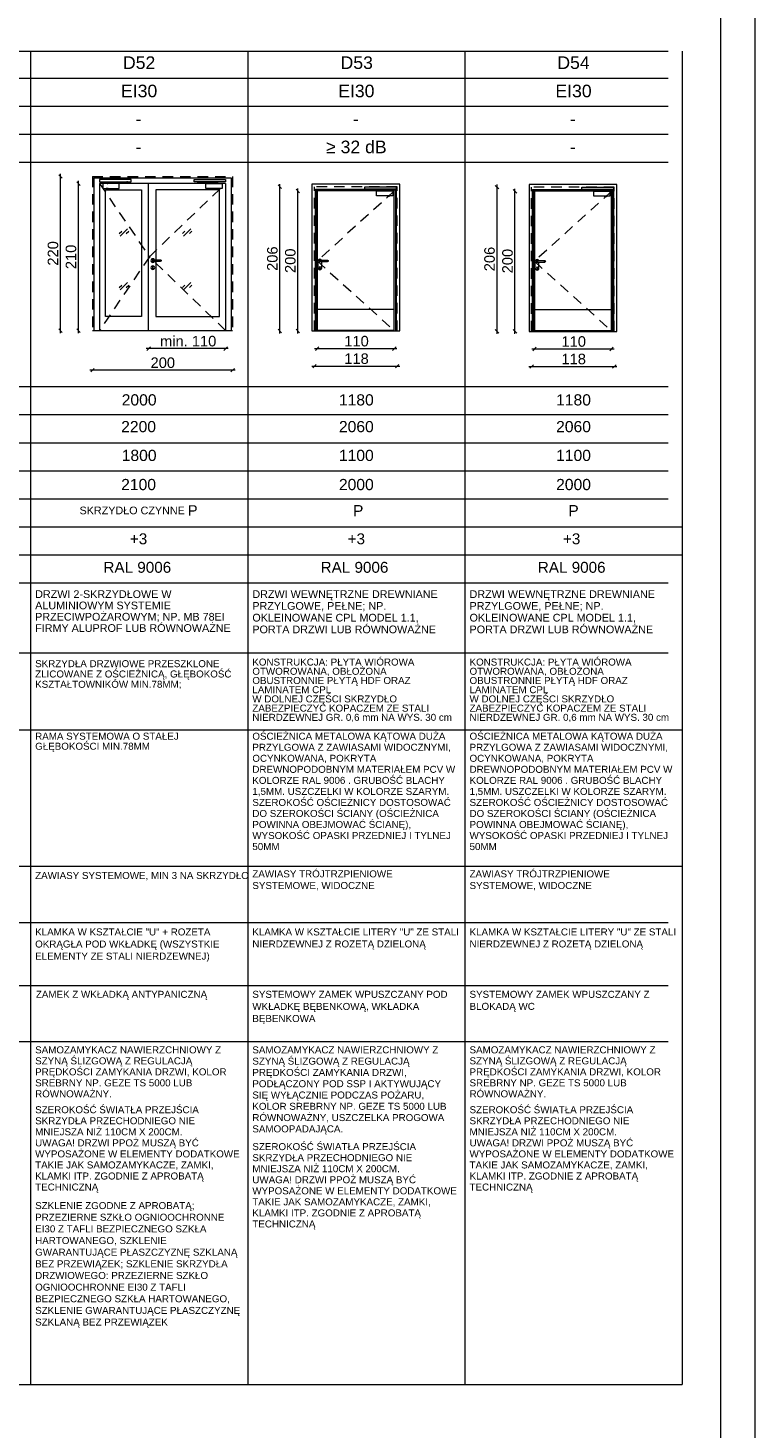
# Paper-space layout 'A-57 ZESTAWIENIE STOLARKI PROJEKTOWANEJ' of a CAD drawing. Header units: millimetres. Extents: x 0 to 900, y 0 to 1010.
# Tile 57 of 63: x 796 to 900, y 605 to 805. Entities that reach past the tile are written whole.
import ezdxf
from ezdxf.xclip import XClip

# ---------------------------------------------------------------- set-up
doc = ezdxf.new("R2010")
doc.units = ezdxf.units.MM
doc.header["$MEASUREMENT"] = 0
doc.header["$XCLIPFRAME"] = 0
doc.linetypes.add('LINIE_3', pattern=[25, 15, -10])
doc.linetypes.add('Przer. długie kreski', pattern=[2.5, 1.5, -1])
doc.layers.add('0_Nr_pióra__1', color=7, linetype='Continuous', lineweight=20)
doc.layers.add('A_Arkusz_Nr_pióra__1', color=7, linetype='Continuous', lineweight=20)
for name, color, linetype, lineweight, true_color in [('0_Nr_pióra__30', 7, 'Continuous', 5, 0x878787), ('0_Nr_pióra__7', 7, 'Continuous', 18, 0x171717), ('0_Nr_pióra__8', 7, 'Continuous', 13, 0x4c4c4c), ('0_Nr_pióra__94', 7, 'Continuous', 5, 0x3b3b3b)]:
    doc.layers.add(name, color=color, linetype=linetype, lineweight=lineweight, true_color=true_color)
doc.layers.add('A_podrys', color=7, linetype='Continuous')
doc.styles.add('STYL_AUTOMATYCZNY_1', font='arial.ttf')

# ---------------------------------------------------------------- blocks, each defined once
blk = doc.blocks.new('Rysunek_1_1', base_point=(-2089.9, -1946.74))
at = {"layer": '0_Nr_pióra__1', "color": 7, "linetype": 'Continuous', "lineweight": 20}
for p, q in [((801.12, 783.61), (800.62, 784.11)), ((800.87, 783.86), (800.87, 784.23)), ((800.87, 761.86), (800.87, 783.86)), ((803.69, 782.61), (803.19, 783.11)), ((803.44, 782.86), (803.44, 783.23)), ((803.44, 761.86), (803.44, 782.86)), ((832.43, 782.16), (831.93, 782.66)), ((832.18, 782.41), (832.18, 782.78)), ((832.18, 761.81), (832.18, 782.41)), ((834.99, 781.56), (834.49, 782.06)), ((834.74, 781.81), (834.74, 782.18)), ((834.74, 761.81), (834.74, 781.81)), ((863.43, 782.11), (862.93, 782.61)), ((863.18, 782.36), (863.18, 782.73)), ((863.18, 761.76), (863.18, 782.36)), ((865.99, 781.51), (865.49, 782.01)), ((865.74, 781.76), (865.74, 782.13)), ((865.74, 761.76), (865.74, 781.76)), ((800.62, 762.11), (801.12, 761.61)), ((800.87, 761.48), (800.87, 761.86)), ((803.19, 762.11), (803.69, 761.61)), ((803.44, 761.48), (803.44, 761.86)), ((831.93, 762.06), (832.43, 761.56)), ((832.18, 761.43), (832.18, 761.81)), ((834.49, 762.06), (834.99, 761.56)), ((834.74, 761.43), (834.74, 761.81)), ((862.93, 762.01), (863.43, 761.51)), ((863.18, 761.38), (863.18, 761.76)), ((865.49, 762.01), (865.99, 761.51)), ((865.74, 761.38), (865.74, 761.76)), ((813.46, 759.29), (813.09, 759.29)), ((813.71, 759.54), (813.21, 759.04)), ((824.44, 759.29), (813.46, 759.29)), ((824.19, 759.04), (824.69, 759.54)), ((824.82, 759.29), (824.44, 759.29)), ((837.14, 759.29), (837.52, 759.29)), ((837.77, 759.54), (837.27, 759.04)), ((837.52, 759.29), (848.52, 759.29)), ((848.27, 759.04), (848.77, 759.54)), ((848.52, 759.29), (848.89, 759.29)), ((868.14, 759.24), (868.52, 759.24)), ((868.77, 759.49), (868.27, 758.99)), ((868.52, 759.24), (879.52, 759.24)), ((879.27, 758.99), (879.77, 759.49)), ((879.52, 759.24), (879.89, 759.24)), ((805.44, 756.21), (805.07, 756.21)), ((805.69, 756.46), (805.19, 755.96)), ((825.44, 756.21), (805.44, 756.21)), ((825.19, 755.96), (825.69, 756.46)), ((825.82, 756.21), (825.44, 756.21)), ((836.74, 756.79), (837.12, 756.79)), ((837.37, 757.04), (836.87, 756.54)), ((837.12, 756.79), (848.92, 756.79)), ((848.67, 756.54), (849.17, 757.04)), ((848.92, 756.79), (849.29, 756.79)), ((867.74, 756.74), (868.12, 756.74)), ((868.37, 756.99), (867.87, 756.49)), ((868.12, 756.74), (879.92, 756.74)), ((879.67, 756.49), (880.17, 756.99)), ((879.92, 756.74), (880.29, 756.74))]:
    blk.add_line(p, q, dxfattribs=at)
at = {"layer": '0_Nr_pióra__30', "color": 252, "linetype": 'Przer. długie kreski', "lineweight": 5, "true_color": 0x878787}
for p, q in [((805.44, 783.86), (825.44, 783.86)), ((805.44, 783.86), (805.44, 761.86)), ((825.44, 783.86), (825.44, 761.86)), ((806.44, 782.86), (813.56, 772.42)), ((813.56, 772.42), (824.44, 782.86)), ((837.12, 761.81), (837.12, 782.41)), ((848.92, 782.41), (837.12, 782.41)), ((848.52, 781.81), (837.52, 771.81)), ((848.92, 761.81), (848.92, 782.41)), ((868.12, 761.76), (868.12, 782.36)), ((879.92, 782.36), (868.12, 782.36)), ((879.52, 781.76), (868.52, 771.76)), ((879.92, 761.76), (879.92, 782.36)), ((813.56, 772.42), (806.44, 761.86)), ((824.44, 761.86), (813.56, 772.42)), ((837.52, 771.81), (848.52, 761.86)), ((868.52, 771.76), (879.52, 761.81))]:
    blk.add_line(p, q, dxfattribs=at)
at = {"layer": '0_Nr_pióra__30', "color": 252, "linetype": 'Continuous', "lineweight": 5, "true_color": 0x878787}
for p, q in [((805.64, 783.66), (825.24, 783.66)), ((805.64, 783.66), (805.64, 761.86)), ((806.44, 782.86), (806.44, 761.86)), ((824.44, 782.86), (806.44, 782.86)), ((807.32, 763.86), (807.32, 781.98)), ((807.32, 781.98), (812.46, 781.98)), ((812.46, 781.98), (812.46, 763.86)), ((813.46, 761.86), (813.46, 782.86)), ((814.46, 781.98), (814.46, 771.96)), ((823.56, 781.98), (814.46, 781.98)), ((823.56, 763.86), (823.56, 781.98)), ((824.44, 782.86), (824.44, 761.86)), ((825.24, 783.66), (825.24, 761.86)), ((836.75, 782.78), (836.75, 761.81)), ((849.29, 782.78), (836.75, 782.78)), ((837.25, 761.81), (837.25, 782.08)), ((837.25, 782.08), (848.79, 782.08)), ((837.37, 761.81), (837.37, 781.96)), ((837.37, 781.96), (848.67, 781.96)), ((837.52, 781.81), (837.52, 761.81)), ((848.52, 781.81), (837.52, 781.81)), ((848.52, 761.81), (848.52, 781.81)), ((848.67, 781.96), (848.67, 761.81)), ((848.79, 782.08), (848.79, 761.81)), ((849.29, 761.81), (849.29, 782.78)), ((867.75, 782.73), (867.75, 761.76)), ((880.29, 782.73), (867.75, 782.73)), ((868.25, 761.76), (868.25, 782.03)), ((868.25, 782.03), (879.79, 782.03)), ((868.37, 761.76), (868.37, 781.91)), ((868.37, 781.91), (879.67, 781.91)), ((868.52, 781.76), (868.52, 761.76)), ((879.52, 781.76), (868.52, 781.76)), ((879.52, 761.76), (879.52, 781.76)), ((879.67, 781.91), (879.67, 761.76)), ((879.79, 782.03), (879.79, 761.76)), ((880.29, 761.76), (880.29, 782.73)), ((809.26, 775.72), (809.61, 776.07)), ((809.4, 775.36), (810.46, 776.42)), ((810.26, 775.72), (810.61, 776.07)), ((818.29, 775.72), (818.64, 776.07)), ((818.43, 775.36), (819.5, 776.42)), ((819.29, 775.72), (819.64, 776.07)), ((813.83, 771.99), (813.79, 771.86)), ((813.79, 771.86), (813.83, 771.72)), ((813.93, 772.09), (813.83, 771.99)), ((814.06, 772.13), (813.93, 772.09)), ((813.99, 771.93), (813.96, 771.86)), ((813.96, 771.86), (813.99, 771.79)), ((814.01, 771.93), (813.98, 771.86)), ((813.98, 771.86), (814.01, 771.79)), ((814.06, 771.96), (813.99, 771.93)), ((813.99, 771.79), (814.06, 771.76)), ((814.06, 771.93), (814.03, 771.86)), ((814.03, 771.86), (814.06, 771.79)), ((814.2, 772.09), (814.06, 772.13)), ((814.06, 771.96), (815.16, 771.96)), ((814.06, 771.76), (815.16, 771.76)), ((814.13, 771.93), (814.12, 771.86)), ((814.12, 771.86), (814.13, 771.79)), ((814.3, 771.99), (814.2, 772.09)), ((814.31, 771.96), (814.3, 771.99)), ((814.3, 771.72), (814.31, 771.76)), ((814.46, 771.76), (814.46, 763.86)), ((815.1, 771.93), (815.11, 771.86)), ((815.11, 771.86), (815.1, 771.79)), ((815.16, 771.96), (815.23, 771.93)), ((815.23, 771.79), (815.16, 771.76)), ((815.17, 771.93), (815.19, 771.86)), ((815.19, 771.86), (815.17, 771.79)), ((815.22, 771.93), (815.25, 771.86)), ((815.25, 771.86), (815.22, 771.79)), ((815.23, 771.93), (815.26, 771.86)), ((815.26, 771.86), (815.23, 771.79)), ((837.66, 771.94), (837.63, 771.81)), ((837.63, 770.81), (837.63, 771.81)), ((837.76, 772.04), (837.66, 771.94)), ((837.9, 772.08), (837.76, 772.04)), ((837.82, 771.88), (837.8, 771.81)), ((837.8, 771.81), (837.82, 771.74)), ((837.84, 771.88), (837.81, 771.81)), ((837.81, 771.81), (837.84, 771.74)), ((837.9, 771.91), (837.82, 771.88)), ((837.82, 771.74), (837.9, 771.71)), ((837.89, 771.88), (837.87, 771.81)), ((837.87, 771.81), (837.89, 771.74)), ((838.03, 772.04), (837.9, 772.08)), ((837.9, 771.91), (839, 771.91)), ((837.96, 771.88), (837.95, 771.81)), ((837.95, 771.81), (837.96, 771.74)), ((838.13, 771.94), (838.03, 772.04)), ((838.14, 771.91), (838.13, 771.94)), ((838.93, 771.88), (838.94, 771.81)), ((838.94, 771.81), (838.93, 771.74)), ((839, 771.91), (839.07, 771.88)), ((839, 771.88), (839.02, 771.81)), ((839.02, 771.81), (839, 771.74)), ((839.07, 771.74), (839, 771.71)), ((839.05, 771.88), (839.08, 771.81)), ((839.08, 771.81), (839.05, 771.74)), ((839.07, 771.88), (839.1, 771.81)), ((839.1, 771.81), (839.07, 771.74)), ((868.66, 771.89), (868.63, 771.76)), ((868.63, 770.76), (868.63, 771.76)), ((868.76, 771.99), (868.66, 771.89)), ((868.9, 772.03), (868.76, 771.99)), ((868.82, 771.83), (868.8, 771.76)), ((868.8, 771.76), (868.82, 771.69)), ((868.84, 771.83), (868.81, 771.76)), ((868.81, 771.76), (868.84, 771.69)), ((868.9, 771.86), (868.82, 771.83)), ((868.89, 771.83), (868.87, 771.76)), ((868.87, 771.76), (868.89, 771.69)), ((869.03, 771.99), (868.9, 772.03)), ((868.9, 771.86), (870, 771.86)), ((868.96, 771.83), (868.95, 771.76)), ((868.95, 771.76), (868.96, 771.69)), ((869.13, 771.89), (869.03, 771.99)), ((869.14, 771.86), (869.13, 771.89)), ((869.93, 771.83), (869.94, 771.76)), ((869.94, 771.76), (869.93, 771.69)), ((870, 771.86), (870.07, 771.83)), ((870, 771.83), (870.02, 771.76)), ((870.02, 771.76), (870, 771.69)), ((870.05, 771.83), (870.08, 771.76)), ((870.08, 771.76), (870.05, 771.69)), ((870.07, 771.83), (870.1, 771.76)), ((870.1, 771.76), (870.07, 771.69)), ((813.83, 770.99), (813.79, 770.86)), ((813.79, 770.86), (813.83, 770.72)), ((813.83, 771.72), (813.93, 771.63)), ((813.93, 771.09), (813.83, 770.99)), ((813.83, 770.72), (813.93, 770.63)), ((813.93, 771.63), (814.06, 771.59)), ((814.06, 771.13), (813.93, 771.09)), ((813.93, 770.63), (814.06, 770.59)), ((813.99, 770.96), (814.01, 771.01)), ((814.01, 770.9), (813.99, 770.96)), ((814.01, 771.01), (814.06, 771.03)), ((814.01, 770.9), (814.01, 770.73)), ((814.01, 770.73), (814.03, 770.7)), ((814.03, 770.7), (814.06, 770.68)), ((814.06, 771.59), (814.2, 771.63)), ((814.2, 771.09), (814.06, 771.13)), ((814.06, 771.03), (814.12, 771.01)), ((814.06, 770.68), (814.1, 770.7)), ((814.06, 770.59), (814.2, 770.63)), ((814.1, 770.7), (814.11, 770.73)), ((814.11, 770.73), (814.11, 770.9)), ((814.12, 771.01), (814.14, 770.96)), ((814.2, 771.63), (814.3, 771.72)), ((814.3, 770.99), (814.2, 771.09)), ((814.2, 770.63), (814.3, 770.72)), ((814.33, 770.86), (814.3, 770.99)), ((814.3, 770.72), (814.33, 770.86)), ((837.63, 770.81), (837.66, 770.67)), ((837.66, 770.67), (837.76, 770.58)), ((837.76, 770.58), (837.9, 770.54)), ((837.82, 770.91), (837.84, 770.96)), ((837.82, 770.91), (837.85, 770.85)), ((837.9, 770.98), (837.84, 770.96)), ((837.85, 770.85), (837.85, 770.68)), ((837.86, 770.65), (837.85, 770.68)), ((837.9, 770.63), (837.86, 770.65)), ((837.9, 771.71), (839, 771.71)), ((837.95, 770.96), (837.9, 770.98)), ((837.93, 770.65), (837.9, 770.63)), ((837.9, 770.54), (838.03, 770.58)), ((837.95, 770.68), (837.93, 770.65)), ((837.95, 770.96), (837.97, 770.91)), ((837.95, 770.85), (837.97, 770.91)), ((837.95, 770.85), (837.95, 770.68)), ((838.03, 770.58), (838.13, 770.67)), ((838.13, 770.67), (838.17, 770.81)), ((838.17, 770.81), (838.17, 771.71)), ((868.63, 770.76), (868.66, 770.62)), ((868.66, 770.62), (868.76, 770.53)), ((868.76, 770.53), (868.9, 770.49)), ((868.82, 771.69), (868.9, 771.66)), ((868.82, 770.86), (868.84, 770.91)), ((868.82, 770.86), (868.85, 770.8)), ((868.9, 770.93), (868.84, 770.91)), ((868.85, 770.8), (868.85, 770.63)), ((868.86, 770.6), (868.85, 770.63)), ((868.9, 770.58), (868.86, 770.6)), ((868.9, 771.66), (870, 771.66)), ((868.95, 770.91), (868.9, 770.93)), ((868.93, 770.6), (868.9, 770.58)), ((868.9, 770.49), (869.03, 770.53)), ((868.95, 770.63), (868.93, 770.6)), ((868.95, 770.91), (868.97, 770.86)), ((868.95, 770.8), (868.97, 770.86)), ((868.95, 770.8), (868.95, 770.63)), ((869.03, 770.53), (869.13, 770.62)), ((869.13, 770.62), (869.17, 770.76)), ((869.17, 770.76), (869.17, 771.66)), ((870.07, 771.69), (870, 771.66)), ((809.26, 768.02), (809.61, 768.37)), ((809.4, 767.67), (810.46, 768.73)), ((810.26, 768.02), (810.61, 768.37)), ((818.29, 768.02), (818.64, 768.37)), ((818.43, 767.67), (819.5, 768.73)), ((819.29, 768.02), (819.64, 768.37)), ((812.46, 763.86), (807.32, 763.86)), ((814.46, 763.86), (823.56, 763.86)), ((848.52, 764.86), (837.52, 764.86)), ((879.52, 764.81), (868.52, 764.81)), ((805.44, 761.86), (825.44, 761.86)), ((836.75, 761.81), (849.29, 761.81)), ((848.52, 761.86), (837.52, 761.86)), ((867.75, 761.76), (880.29, 761.76)), ((879.52, 761.81), (868.52, 761.81))]:
    blk.add_line(p, q, dxfattribs=at)
at = {"layer": '0_Nr_pióra__8', "color": 251, "linetype": 'LINIE_3', "lineweight": 13, "true_color": 0x4c4c4c, "flags": 128}
for points in [[(810.94, 783.13), (810.94, 783.43), (806.44, 783.43), (806.44, 783.13)], [(809.25, 782.86), (806.94, 782.86), (806.94, 782.14), (809.25, 782.14)], [(807.54, 782.88), (807.54, 783.07), (810.35, 783.07), (810.35, 783.11), (810.45, 783.11), (810.45, 782.97), (807.63, 782.97), (807.63, 782.88)], [(807.62, 782.88), (807.55, 782.88), (807.55, 782.86), (807.62, 782.86)], [(810.36, 783.11), (810.45, 783.11), (810.45, 783.13), (810.36, 783.13)], [(819.94, 783.13), (819.94, 783.43), (824.44, 783.43), (824.44, 783.13)], [(823.34, 782.88), (823.34, 783.07), (820.54, 783.07), (820.54, 783.11), (820.43, 783.11), (820.43, 782.97), (823.25, 782.97), (823.25, 782.88)], [(820.52, 783.11), (820.44, 783.11), (820.44, 783.13), (820.52, 783.13)], [(821.64, 782.86), (823.94, 782.86), (823.94, 782.14), (821.64, 782.14)], [(823.26, 782.88), (823.34, 782.88), (823.34, 782.86), (823.26, 782.86)], [(844.29, 782.08), (844.29, 782.38), (848.79, 782.38), (848.79, 782.08)], [(847.69, 781.83), (847.69, 782.02), (844.88, 782.02), (844.88, 782.06), (844.77, 782.06), (844.77, 781.92), (847.6, 781.92), (847.6, 781.83)], [(844.87, 782.06), (844.78, 782.06), (844.78, 782.08), (844.87, 782.08)], [(845.98, 781.81), (848.29, 781.81), (848.29, 781.09), (845.98, 781.09)], [(847.6, 781.83), (847.68, 781.83), (847.68, 781.81), (847.6, 781.81)], [(875.29, 782.03), (875.29, 782.33), (879.79, 782.33), (879.79, 782.03)], [(878.69, 781.78), (878.69, 781.97), (875.88, 781.97), (875.88, 782.01), (875.77, 782.01), (875.77, 781.87), (878.6, 781.87), (878.6, 781.78)], [(875.87, 782.01), (875.78, 782.01), (875.78, 782.03), (875.87, 782.03)], [(876.98, 781.76), (879.29, 781.76), (879.29, 781.04), (876.98, 781.04)], [(878.6, 781.78), (878.68, 781.78), (878.68, 781.76), (878.6, 781.76)]]:
    blk.add_lwpolyline(points, close=True, dxfattribs=at)
for points in [[(807.69, 782.14), (807.41, 782.14), (807.41, 782.11, 0.458316), (807.69, 782.11)], [(823.19, 782.14), (823.47, 782.14), (823.47, 782.11, -0.458316), (823.19, 782.11)], [(847.54, 781.09), (847.81, 781.09), (847.81, 781.06, -0.458316), (847.54, 781.06)], [(878.54, 781.04), (878.81, 781.04), (878.81, 781.01, -0.458316), (878.54, 781.01)]]:
    blk.add_lwpolyline(points, format="xyb", close=True, dxfattribs=at)
at = {"layer": '0_Nr_pióra__94', "color": 250, "linetype": 'Continuous', "lineweight": 5, "true_color": 0x3b3b3b}
for p, q in [((52.6, 801.75), (887.6, 801.75)), ((796.6, 801.75), (796.6, 611.36)), ((827.6, 801.75), (827.6, 611.36)), ((858.6, 801.75), (858.6, 611.36)), ((889.6, 801.75), (889.6, 611.36)), ((887.6, 797.86), (50.6, 797.86)), ((887.6, 793.86), (50.6, 793.86)), ((887.6, 789.86), (50.6, 789.86)), ((887.6, 785.86), (50.6, 785.86)), ((52.6, 753.86), (887.6, 753.86)), ((49.45, 749.86), (887.6, 749.86)), ((52.6, 745.86), (887.6, 745.86)), ((49.45, 741.86), (887.6, 741.86)), ((52.6, 737.86), (887.6, 737.86)), ((35.27, 733.86), (889.6, 733.86)), ((50.6, 729.86), (887.6, 729.86)), ((887.6, 729.86), (889.6, 729.86)), ((52.6, 725.86), (887.6, 725.86)), ((52.6, 715.86), (887.6, 715.86)), ((35.27, 704.86), (889.6, 704.86)), ((35.27, 685.36), (889.6, 685.36)), ((52.6, 677.36), (887.6, 677.36)), ((52.6, 668.36), (887.6, 668.36)), ((52.6, 660.36), (887.6, 660.36)), ((31.27, 611.36), (889.6, 611.36))]:
    blk.add_line(p, q, dxfattribs=at)
at = {"layer": '0_Nr_pióra__1', "color": 7, "linetype": 'Continuous', "lineweight": 20, "char_height": 1.5, "width": 3.4323, "attachment_point": 7, "rotation": 90, "style": 'STYL_AUTOMATYCZNY_1'}
for s, insert in [('\\A1;{\\pql;\\fArial|b0|i0|c238|p0;\\W1.000000;220}', (800.57, 771.14)), ('\\A1;{\\pql;\\fArial|b0|i0|c238|p0;\\W1.000000;210}', (803.14, 770.64)), ('\\A1;{\\pql;\\fArial|b0|i0|c238|p0;\\W1.000000;206}', (831.88, 770.39)), ('\\A1;{\\pql;\\fArial|b0|i0|c238|p0;\\W1.000000;200}', (834.44, 770.09)), ('\\A1;{\\pql;\\fArial|b0|i0|c238|p0;\\W1.000000;206}', (862.88, 770.34)), ('\\A1;{\\pql;\\fArial|b0|i0|c238|p0;\\W1.000000;200}', (865.44, 770.04))]:
    blk.add_mtext(s, dxfattribs=dict(at, insert=insert))
at = {"layer": '0_Nr_pióra__1', "color": 7, "linetype": 'Continuous', "lineweight": 20, "char_height": 1.5, "attachment_point": 7, "style": 'STYL_AUTOMATYCZNY_1'}
for s, insert, width in [('\\A1;{\\pql;\\fArial|b0|i0|c238|p0;\\W1.000000;min. 110}', (815.08, 759.59), 7.7374), ('\\A1;{\\pql;\\fArial|b0|i0|c238|p0;\\W1.000000;110}', (841.38, 759.59), 3.2796), ('\\A1;{\\pql;\\fArial|b0|i0|c238|p0;\\W1.000000;110}', (872.38, 759.54), 3.2796), ('\\A1;{\\pql;\\fArial|b0|i0|c238|p0;\\W1.000000;200}', (813.73, 756.51), 3.4323), ('\\A1;{\\pql;\\fArial|b0|i0|c238|p0;\\W1.000000;118}', (841.38, 757.09), 3.2796), ('\\A1;{\\pql;\\fArial|b0|i0|c238|p0;\\W1.000000;118}', (872.38, 757.04), 3.2796)]:
    blk.add_mtext(s, dxfattribs=dict(at, insert=insert, width=width))
at = {"layer": '0_Nr_pióra__7', "color": 250, "linetype": 'Continuous', "lineweight": 18, "true_color": 0x171717, "style": 'STYL_AUTOMATYCZNY_1'}
for s, insert, char_height, attachment_point in [('\\A1;{\\pqc;\\fArial|b0|i0|c238|p0;\\W1.000000;D52}', (812.1, 799.2), 1.8, 8), ('\\A1;{\\pqc;\\fArial|b0|i0|c238|p0;\\W1.000000;D53}', (843.16, 799.2), 1.8, 8), ('\\A1;{\\pqc;\\fArial|b0|i0|c238|p0;\\W1.000000;D54}', (874.1, 799.2), 1.8, 8), ('\\A1;{\\pqc;\\fArial|b0|i0|c238|p0;\\W1.000000;EI30}', (812.1, 795.16), 1.8, 8), ('\\A1;{\\pqc;\\fArial|b0|i0|c238|p0;\\W1.000000;EI30}', (843.1, 795.16), 1.8, 8), ('\\A1;{\\pqc;\\fArial|b0|i0|c238|p0;\\W1.000000;EI30}', (874.1, 795.16), 1.8, 8), ('\\A1;{\\pqc;\\fArial|b0|i0|c238|p0;\\W1.000000;-}', (812.02, 791.19), 1.8, 8), ('\\A1;{\\pqc;\\fArial|b0|i0|c238|p0;\\W1.000000;-}', (843.02, 791.19), 1.8, 8), ('\\A1;{\\pqc;\\fArial|b0|i0|c238|p0;\\W1.000000;-}', (874.02, 791.19), 1.8, 8), ('\\A1;{\\pqc;\\fArial|b0|i0|c238|p0;\\W1.000000;-}', (812.02, 787.19), 1.8, 8), ('\\A1;{\\pqc;\\fArial|b0|i0|c238|p0;\\W1.000000;≥ 32 dB}', (843.1, 787.17), 1.8, 8), ('\\A1;{\\pqc;\\fArial|b0|i0|c238|p0;\\W1.000000;-}', (874.02, 787.19), 1.8, 8), ('\\A1;{\\pqc;\\fArial|b0|i0|c238|p0;\\W1.000000;2000}', (812.1, 751.15), 1.6, 8), ('\\A1;{\\pqc;\\fArial|b0|i0|c238|p0;\\W1.000000;1180}', (843.1, 751.15), 1.6, 8), ('\\A1;{\\pqc;\\fArial|b0|i0|c238|p0;\\W1.000000;1180}', (874.1, 751.15), 1.6, 8), ('\\A1;{\\pqc;\\fArial|b0|i0|c238|p0;\\W1.000000;2200}', (812.02, 747.33), 1.6, 8), ('\\A1;{\\pqc;\\fArial|b0|i0|c238|p0;\\W1.000000;2060}', (843.1, 747.33), 1.6, 8), ('\\A1;{\\pqc;\\fArial|b0|i0|c238|p0;\\W1.000000;2060}', (874.1, 747.33), 1.6, 8), ('\\A1;{\\pqc;\\fArial|b0|i0|c238|p0;\\W1.000000;1800}', (812.1, 743.22), 1.6, 8), ('\\A1;{\\pqc;\\fArial|b0|i0|c238|p0;\\W1.000000;1100}', (843.1, 743.22), 1.6, 8), ('\\A1;{\\pqc;\\fArial|b0|i0|c238|p0;\\W1.000000;1100}', (874.1, 743.22), 1.6, 8), ('\\A1;{\\pqc;\\fArial|b0|i0|c238|p0;\\W1.000000;2100}', (812.02, 739.06), 1.6, 8), ('\\A1;{\\pqc;\\fArial|b0|i0|c238|p0;\\W1.000000;2000}', (843.1, 739.06), 1.6, 8), ('\\A1;{\\pqc;\\fArial|b0|i0|c238|p0;\\W1.000000;2000}', (874.1, 739.06), 1.6, 8), ('\\A1;{\\pqc;\\fArial|b0|i0|c238|p0;\\W1.000000;SKRZYDŁO CZYNNE \\fArial|b0|i0|c238|p0;\\H1.363636x;\\W1.000000;P}', (812.02, 736.93), 1.1, 2), ('\\A1;{\\pqc;\\fArial|b0|i0|c238|p0;\\W1.000000;P}', (843.37, 735.35), 1.6, 8), ('\\A1;{\\pqc;\\fArial|b0|i0|c238|p0;\\W1.000000;P}', (874.1, 735.35), 1.6, 8), ('\\A1;{\\pqc;\\fArial|b0|i0|c238|p0;\\W1.000000;+3}', (812.02, 731.33), 1.5567, 8), ('\\A1;{\\pqc;\\fArial|b0|i0|c238|p0;\\W1.000000;+3}', (843.1, 731.33), 1.5567, 8), ('\\A1;{\\pqc;\\fArial|b0|i0|c238|p0;\\W1.000000;+3}', (873.83, 731.33), 1.5567, 8), ('\\A1;{\\pqc;\\fArial|b0|i0|c238|p0;\\W1.000000;RAL 9006}', (811.84, 727.26), 1.5567, 8), ('\\A1;{\\pqc;\\fArial|b0|i0|c238|p0;\\W1.000000;RAL 9006}', (842.84, 727.26), 1.5567, 8), ('\\A1;{\\pqc;\\fArial|b0|i0|c238|p0;\\W1.000000;RAL 9006}', (873.84, 727.26), 1.5567, 8), ('\\A1;{\\pql;\\fArial|b0|i0|c238|p0;\\W1.000000;ZAMEK \\fArial|b0|i0|c238|p0;\\W1.000000;Z\\fArial|b0|i0|c238|p0;\\W1.000000; WKŁADKĄ\\fArial|b0|i0|c238|p0;\\W1.000000; ANTYPANICZNĄ}', (797.36, 667.58), 1, 1)]:
    blk.add_mtext(s, dxfattribs=dict(at, insert=insert, char_height=char_height, attachment_point=attachment_point))
at = {"layer": '0_Nr_pióra__7', "color": 250, "linetype": 'Continuous', "lineweight": 18, "true_color": 0x171717, "attachment_point": 1, "style": 'STYL_AUTOMATYCZNY_1'}
for s, insert, char_height, width, line_spacing_factor in [('\\A1;{\\pql;\\fArial|b0|i0|c238|p0;\\W1.000000;DRZWI 2-SKRZYDŁOWE W ALUMINIOWYM SYSTEMIE PRZECIWPOŻAROWYM; NP. MB 78EI FIRMY ALUPROF LUB RÓWNOWAŻNE}', (797.26, 724.78), 1.1, 29.4591, 0.880475), ('\\A1;{\\pql;\\fArial|b0|i0|c238|p0;\\W1.000000;DRZWI WEWNĘTRZNE DREWNIANE \\fArial|b0|i0|c238|p0;\\W1.000000;PRZYLGOWE, PEŁNE; NP. OKLEINOWANE \\fArial|b0|i0|c238|p0;\\W1.000000;CPL MODEL 1.1,  PORTA DRZWI LUB \\fArial|b0|i0|c238|p0;\\W1.000000;RÓWNOWAŻNE}', (828.26, 724.78), 1.1, 29.4591, 0.916119), ('\\A1;{\\pql;\\fArial|b0|i0|c238|p0;\\W1.000000;DRZWI WEWNĘTRZNE DREWNIANE \\fArial|b0|i0|c238|p0;\\W1.000000;PRZYLGOWE, PEŁNE; NP. OKLEINOWANE \\fArial|b0|i0|c238|p0;\\W1.000000;CPL MODEL 1.1,  PORTA DRZWI LUB \\fArial|b0|i0|c238|p0;\\W1.000000;RÓWNOWAŻNE}', (859.26, 724.78), 1.1, 29.4591, 0.916119), ('\\A1;{\\pql;\\fArial|b0|i0|c238|p0;\\W1.000000;SKRZYDŁA DRZWIOWE PRZESZKLONE \\fArial|b0|i0|c238|p0;\\W1.000000;ZLICOWANE Z OŚCIEŻNICĄ, \\fArial|b0|i0|c238|p0;\\W1.000000;GŁĘBOKOŚĆ KSZTAŁTOWNIKÓW \\fArial|b0|i0|c238|p0;\\W1.000000;MIN.78MM;}', (797.26, 714.8), 1, 29.4591, 0.883417), ('\\A1;{\\pql;\\fArial|b0|i0|c238|p0;\\W1.000000;KONSTRUKCJA: PŁYTA WIÓROWA OTWOROWANA, OBŁOŻONA OBUSTRONNIE PŁYTĄ HDF ORAZ LAMINATEM CPL\\P\\pql;\\fArial|b0|i0|c238|p0;\\W1.000000;W DOLNEJ CZĘŚCI SKRZYDŁO ZABEZPIECZYĆ KOPACZEM ZE STALI NIERDZEWNEJ GR. 0,6 mm NA WYS. 30 cm}', (828.26, 715.03), 1, 29.4591, 0.789177), ('\\A1;{\\pql;\\fArial|b0|i0|c238|p0;\\W1.000000;KONSTRUKCJA: PŁYTA WIÓROWA OTWOROWANA, OBŁOŻONA OBUSTRONNIE PŁYTĄ HDF ORAZ LAMINATEM CPL\\P\\pql;\\fArial|b0|i0|c238|p0;\\W1.000000;W DOLNEJ CZĘŚCI SKRZYDŁO ZABEZPIECZYĆ KOPACZEM ZE STALI NIERDZEWNEJ GR. 0,6 mm NA WYS. 30 cm}', (859.26, 715.03), 1, 29.4591, 0.789177), ('\\A1;{\\pql;\\fArial|b0|i0|c238|p0;\\W1.000000;RAMA SYSTEMOWA O STAŁEJ GŁĘBOKOŚCI MIN.78MM}', (797.26, 704.44), 1, 29.4591, 0.859401), ('\\A1;{\\pql;\\fArial|b0|i0|c238|p0;\\W1.000000;OŚCIEŻNICA METALOWA KĄTOWA DUŻA PRZYLGOWA Z ZAWIASAMI WIDOCZNYMI, OCYNKOWANA, POKRYTA DREWNOPODOBNYM MATERIAŁEM PCV W KOLORZE RAL 9006 . GRUBOŚĆ BLACHY 1,5MM. USZCZELKI W KOLORZE SZARYM. SZEROKOŚĆ OŚCIEŻNICY DOSTOSOWAĆ DO SZEROKOŚCI ŚCIANY (OŚCIEŻNICA POWINNA OBEJMOWAĆ ŚCIANĘ), WYSOKOŚĆ OPASKI PRZEDNIEJ I TYLNEJ 50MM}', (828.26, 704.44), 1, 29.4591, 0.945389), ('\\A1;{\\pql;\\fArial|b0|i0|c238|p0;\\W1.000000;OŚCIEŻNICA METALOWA KĄTOWA DUŻA PRZYLGOWA Z ZAWIASAMI WIDOCZNYMI, OCYNKOWANA, POKRYTA DREWNOPODOBNYM MATERIAŁEM PCV W KOLORZE RAL 9006 . GRUBOŚĆ BLACHY 1,5MM. USZCZELKI W KOLORZE SZARYM. SZEROKOŚĆ OŚCIEŻNICY DOSTOSOWAĆ DO SZEROKOŚCI ŚCIANY (OŚCIEŻNICA POWINNA OBEJMOWAĆ ŚCIANĘ), WYSOKOŚĆ OPASKI PRZEDNIEJ I TYLNEJ 50MM}', (859.26, 704.44), 1, 29.4591, 0.945389), ('\\A1;{\\pql;\\fArial|b0|i0|c238|p0;\\W1.000000;ZAWIASY SYSTEMOWE, MIN 3 NA \\fArial|b0|i0|c238|p0;\\W1.000000;SKRZYDŁO}', (797.26, 684.55), 1, 29.4591, 1.001649), ('\\A1;{\\pql;\\fArial|b0|i0|c238|p0;\\W1.000000;ZAWIASY TRÓJTRZPIENIOWE \\fArial|b0|i0|c238|p0;\\W1.000000;SYSTEMOWE, WIDOCZNE}', (828.26, 684.78), 1, 29.4591, 0.996913), ('\\A1;{\\pql;\\fArial|b0|i0|c238|p0;\\W1.000000;ZAWIASY TRÓJTRZPIENIOWE \\fArial|b0|i0|c238|p0;\\W1.000000;SYSTEMOWE, WIDOCZNE}', (859.26, 684.78), 1, 29.4591, 0.996913), ('\\A1;{\\pql;\\fArial|b0|i0|c238|p0;\\W1.000000;KLAMKA W KSZTAŁCIE "U" + ROZETA \\fArial|b0|i0|c238|p0;\\W1.000000;OKRĄGŁA POD WKŁADKĘ (WSZYSTKIE \\fArial|b0|i0|c238|p0;\\W1.000000;ELEMENTY ZE STALI NIERDZEWNEJ)}', (797.26, 676.49), 1, 29.4591, 1.036028), ('\\A1;{\\pql;\\fArial|b0|i0|c238|p0;\\W1.000000;KLAMKA W KSZTAŁCIE LITERY "U" ZE STALI NIERDZEWNEJ Z ROZETĄ DZIELONĄ}', (828.26, 676.49), 1, 29.4591, 1.029431), ('\\A1;{\\pql;\\fArial|b0|i0|c238|p0;\\W1.000000;KLAMKA W KSZTAŁCIE LITERY "U" ZE STALI NIERDZEWNEJ Z ROZETĄ DZIELONĄ}', (859.26, 676.49), 1, 29.4591, 1.029431), ('\\A1;{\\pql;\\fArial|b0|i0|c238|p0;\\W1.000000;SYSTEMOWY ZAMEK WPUSZCZANY POD \\fArial|b0|i0|c238|p0;\\W1.000000;WKŁADKĘ BĘBENKOWĄ, WKŁADKA \\fArial|b0|i0|c238|p0;\\W1.000000;BĘBENKOWA}', (828.26, 667.58), 1, 29.4591, 1.036129), ('\\A1;{\\pql;\\fArial|b0|i0|c238|p0;\\W1.000000;SYSTEMOWY ZAMEK WPUSZCZANY Z \\fArial|b0|i0|c238|p0;\\W1.000000;BLOKADĄ WC}', (859.26, 667.58), 1, 29.4591, 1.029431), ('\\A1;{\\pql;\\fArial|b0|i0|c238|p0;\\W1.000000;SAMOZAMYKACZ NAWIERZCHNIOWY Z SZYNĄ ŚLIZGOWĄ Z REGULACJĄ PRĘDKOŚCI ZAMYKANIA DRZWI, KOLOR SREBRNY NP. GEZE TS 5000 LUB RÓWNOWAŻNY.}', (797.26, 659.65), 1, 29.4591, 0.941901), ('\\A1;{\\pql;\\fArial|b0|i0|c238|p0;\\W1.000000;SAMOZAMYKACZ NAWIERZCHNIOWY Z SZYNĄ ŚLIZGOWĄ Z REGULACJĄ PRĘDKOŚCI ZAMYKANIA DRZWI, PODŁĄCZONY POD SSP I AKTYWUJĄCY SIĘ WYŁĄCZNIE PODCZAS POŻARU, KOLOR SREBRNY NP. GEZE TS 5000 LUB RÓWNOWAŻNY, USZCZELKA PROGOWA SAMOOPADAJĄCA.}', (828.26, 659.65), 1, 29.4591, 0.96709), ('\\A1;{\\pql;\\fArial|b0|i0|c238|p0;\\W1.000000;SAMOZAMYKACZ NAWIERZCHNIOWY Z SZYNĄ ŚLIZGOWĄ Z REGULACJĄ PRĘDKOŚCI ZAMYKANIA DRZWI, KOLOR SREBRNY NP. GEZE TS 5000 LUB RÓWNOWAŻNY.}', (859.26, 659.65), 1, 29.4591, 0.941901), ('\\A1;{\\pql;\\fArial|b0|i0|c238|p0;\\W1.000000;SZEROKOŚĆ ŚWIATŁA PRZEJŚCIA SKRZYDŁA PRZECHODNIEGO NIE MNIEJSZA NIŻ 110CM X 200CM.\\P\\pql;\\fArial|b0|i0|c238|p0;\\W1.000000;UWAGA! DRZWI PPOŻ MUSZĄ BYĆ WYPOSAŻONE W ELEMENTY DODATKOWE TAKIE JAK SAMOZAMYKACZE, ZAMKI, KLAMKI ITP. ZGODNIE Z APROBATĄ TECHNICZNĄ}', (797.26, 651.1), 1, 29.4591, 0.946258), ('\\A1;{\\pql;\\fArial|b0|i0|c238|p0;\\W1.000000;SZEROKOŚĆ ŚWIATŁA PRZEJŚCIA SKRZYDŁA PRZECHODNIEGO NIE MNIEJSZA NIŻ 110CM X 200CM.\\P\\pql;\\fArial|b0|i0|c238|p0;\\W1.000000;UWAGA! DRZWI PPOŻ MUSZĄ BYĆ WYPOSAŻONE W ELEMENTY DODATKOWE TAKIE JAK SAMOZAMYKACZE, ZAMKI, KLAMKI ITP. ZGODNIE Z APROBATĄ TECHNICZNĄ}', (859.26, 651.1), 1, 29.4591, 0.946258), ('\\A1;{\\pql;\\fArial|b0|i0|c238|p0;\\W1.000000;SZEROKOŚĆ ŚWIATŁA PRZEJŚCIA SKRZYDŁA PRZECHODNIEGO NIE MNIEJSZA NIŻ 110CM X 200CM.\\P\\pql;\\fArial|b0|i0|c238|p0;\\W1.000000;UWAGA! DRZWI PPOŻ MUSZĄ BYĆ WYPOSAŻONE W ELEMENTY DODATKOWE TAKIE JAK SAMOZAMYKACZE, ZAMKI, KLAMKI ITP. ZGODNIE Z APROBATĄ TECHNICZNĄ}', (828.26, 645.83), 1, 29.4591, 0.946258), ('\\A1;{\\pql;\\fArial|b0|i0|c238|p0;\\W1.000000;SZKLENIE ZGODNE Z APROBATĄ; PRZEZIERNE SZKŁO OGNIOOCHRONNE EI30 Z TAFLI BEZPIECZNEGO SZKŁA HARTOWANEGO, SZKLENIE GWARANTUJĄCE PŁASZCZYZNĘ SZKLANĄ BEZ PRZEWIĄZEK; SZKLENIE SKRZYDŁA DRZWIOWEGO: PRZEZIERNE SZKŁO OGNIOOCHRONNE EI30 Z TAFLI BEZPIECZNEGO SZKŁA HARTOWANEGO, SZKLENIE GWARANTUJĄCE PŁASZCZYZNĘ SZKLANĄ BEZ PRZEWIĄZEK}', (797.26, 637.41), 1, 29.9177, 0.997668)]:
    blk.add_mtext(s, dxfattribs=dict(at, insert=insert, char_height=char_height, width=width, line_spacing_factor=line_spacing_factor))

psp = doc.layouts.new('A-57 ZESTAWIENIE STOLARKI PROJEKTOWANEJ')

# ---------------------------------------------------------------- linework, layer by layer
at = {"layer": 'A_Arkusz_Nr_pióra__1', "color": 7, "linetype": 'Continuous', "lineweight": 20}
psp.add_line((895.1, 1005.1), (895.1, 4.9), dxfattribs=at)
at = {"layer": 'A_Arkusz_Nr_pióra__1', "color": 7, "linetype": 'Continuous', "lineweight": 20, "flags": 128}
psp.add_lwpolyline([(0, 1010), (900, 1010), (900, 0), (0, 0)], close=True, dxfattribs=at)

# ---------------------------------------------------------------- block references
at = {"layer": 'A_podrys', "color": 37, "linetype": 'Continuous', "lineweight": 5, "true_color": 0x656532}
ref = psp.add_blockref('Rysunek_1_1', (-2089.9, -1946.74), dxfattribs=at)
XClip(ref).set_block_clipping_path([(28.6628210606, 4.9003190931), (892.6953650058, 1005.4179299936)])

doc.saveas('drawing.dxf')
